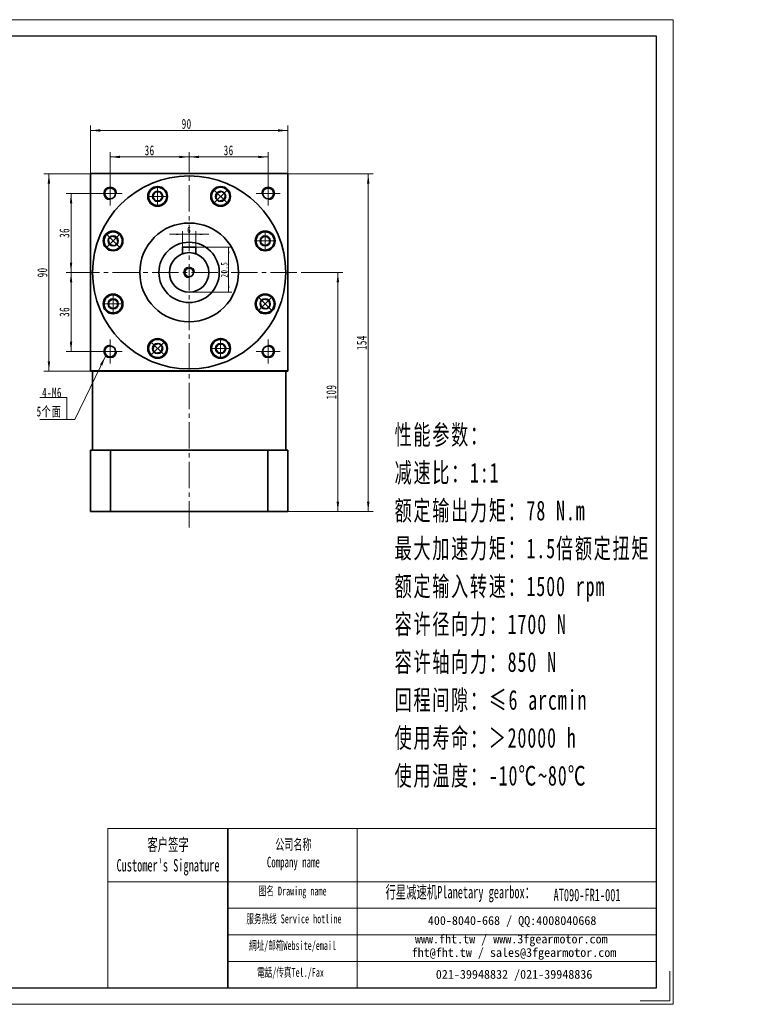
# Model space of a CAD drawing. Header units: millimetres. Extents: x -287 to 385, y -200 to 251.
# Tile 2 of 2: x 50 to 385, y -200 to 249. Entities that reach past the tile are written whole.
import ezdxf

# ---------------------------------------------------------------- set-up
doc = ezdxf.new("R2010")
doc.units = ezdxf.units.MM
doc.set_wipeout_variables(frame=1)
doc.linetypes.add('点画线', pattern=[18, 12, -2, 2, -2])
doc.layers.get('0').update_dxf_attribs({"lineweight": 35})
for name, color, linetype, lineweight in [('7标注层', 4, 'Continuous', 18), ('SLD-0', 7, 'Continuous', 18), ('中心线层', 1, '点画线', 18), ('图框_外框线', 7, 'Continuous', 18), ('尺寸线层', 3, 'Continuous', 18), ('粗实线', 7, 'Continuous', 50), ('粗实线层', 7, 'Continuous', 35)]:
    doc.layers.add(name, color=color, linetype=linetype, lineweight=lineweight)
doc.styles.add('SLDTEXTSTYLE4', font='txt', dxfattribs={"width": 0.611111})
doc.styles.add('标准', font='txt', dxfattribs={"width": 0.667})
doc.dimstyles.new('a4-1-1', dxfattribs={"dimtxt": 3, "dimasz": 3, "dimexe": 1.5, "dimexo": 0, "dimgap": 0.5, "dimtad": 1, "dimdec": 3, "dimdsep": 46, "dimtxsty": '标准', "dimblk": '_CAXARROW', "dimcen": 0, "dimdle": 6, "dimazin": 2, "dimtfac": 0.707107, "dimtdec": 3, "dimtix": 1, "dimtmove": 2, "dimatfit": 3, "dimfxl": 0, "dimfrac": 2, "dimtolj": 1, "dimarcsym": 0})

# ---------------------------------------------------------------- blocks, each defined once
blk = doc.blocks.new('*X8')
at = {"layer": '尺寸线层', "linetype": 'Continuous'}
for points in [[(82.23, 198.25), (86.73, 198.81), (86.73, 197.69)], [(172.23, 198.25), (167.73, 198.81), (167.73, 197.69)]]:
    blk.add_hatch(color=0, dxfattribs=at).paths.add_polyline_path(points, flags=0)
at = {"layer": '尺寸线层', "color": 0, "linetype": 'Continuous'}
for p, q in [((82.23, 178.56), (82.23, 200.5)), ((82.23, 198.25), (172.23, 198.25)), ((172.23, 178.56), (172.23, 200.5))]:
    blk.add_line(p, q, dxfattribs=at)
at = {"layer": '尺寸线层', "color": 0, "insert": (126.1, 201.22), "char_height": 4.5, "width": 9, "attachment_point": 5, "line_spacing_factor": 1.15057, "style": '标准'}
blk.add_mtext('\\T1.1;90', dxfattribs=at)
blk = doc.blocks.new('_CAXARROW')
blk.add_hatch(color=0).paths.add_polyline_path([(0, 0), (-1, 0.125), (-1, -0.125)], flags=0)
blk = doc.blocks.new('*X9')
at = {"layer": '尺寸线层', "linetype": 'Continuous'}
for points in [[(91.23, 186.18), (95.73, 185.62), (95.73, 186.74)], [(127.23, 186.18), (122.73, 185.62), (122.73, 186.74)]]:
    blk.add_hatch(color=0, dxfattribs=at).paths.add_polyline_path(points, flags=0)
at = {"layer": '尺寸线层', "color": 0, "linetype": 'Continuous'}
for p, q in [((91.23, 175.06), (91.23, 188.43)), ((127.23, 186.18), (91.23, 186.18)), ((127.23, 181.56), (127.23, 188.43))]:
    blk.add_line(p, q, dxfattribs=at)
at = {"layer": '尺寸线层', "color": 0, "insert": (109.23, 189.16), "char_height": 4.5, "width": 9, "attachment_point": 5, "line_spacing_factor": 1.15057, "style": '标准'}
blk.add_mtext('\\T1.1;36', dxfattribs=at)
blk = doc.blocks.new('*X10')
at = {"layer": '尺寸线层', "linetype": 'Continuous'}
for points in [[(127.23, 186.18), (131.73, 186.74), (131.73, 185.62)], [(163.23, 186.18), (158.73, 186.74), (158.73, 185.62)]]:
    blk.add_hatch(color=0, dxfattribs=at).paths.add_polyline_path(points, flags=0)
at = {"layer": '尺寸线层', "color": 0, "linetype": 'Continuous'}
for p, q in [((127.23, 181.56), (127.23, 188.43)), ((127.23, 186.18), (163.23, 186.18)), ((163.23, 175.06), (163.23, 188.43))]:
    blk.add_line(p, q, dxfattribs=at)
at = {"layer": '尺寸线层', "color": 0, "insert": (145.23, 189.16), "char_height": 4.5, "width": 9, "attachment_point": 5, "line_spacing_factor": 1.15057, "style": '标准'}
blk.add_mtext('\\T1.1;36', dxfattribs=at)
blk = doc.blocks.new('*X11')
at = {"layer": '尺寸线层', "linetype": 'Continuous'}
for points in [[(73.43, 169.56), (73.99, 165.06), (72.87, 165.06)], [(73.43, 133.56), (73.99, 138.06), (72.87, 138.06)]]:
    blk.add_hatch(color=0, dxfattribs=at).paths.add_polyline_path(points, flags=0)
at = {"layer": '尺寸线层', "color": 0, "linetype": 'Continuous'}
for p, q in [((85.73, 169.56), (71.18, 169.56)), ((73.43, 169.56), (73.43, 133.56)), ((74.34, 133.56), (71.18, 133.56))]:
    blk.add_line(p, q, dxfattribs=at)
at = {"layer": '尺寸线层', "color": 0, "insert": (70.45, 151.56), "char_height": 4.5, "width": 9, "attachment_point": 5, "rotation": 90, "line_spacing_factor": 1.15057, "style": '标准'}
blk.add_mtext('\\T1.1;36', dxfattribs=at)
blk = doc.blocks.new('*X12')
at = {"layer": '尺寸线层', "linetype": 'Continuous'}
for points in [[(73.43, 133.56), (73.99, 129.06), (72.87, 129.06)], [(73.43, 97.56), (73.99, 102.06), (72.87, 102.06)]]:
    blk.add_hatch(color=0, dxfattribs=at).paths.add_polyline_path(points, flags=0)
at = {"layer": '尺寸线层', "color": 0, "linetype": 'Continuous'}
for p, q in [((74.34, 133.56), (71.18, 133.56)), ((73.43, 133.56), (73.43, 97.56)), ((85.73, 97.56), (71.18, 97.56))]:
    blk.add_line(p, q, dxfattribs=at)
at = {"layer": '尺寸线层', "color": 0, "insert": (70.45, 115.56), "char_height": 4.5, "width": 9, "attachment_point": 5, "rotation": 90, "line_spacing_factor": 1.15057, "style": '标准'}
blk.add_mtext('\\T1.1;36', dxfattribs=at)
blk = doc.blocks.new('*X13')
at = {"layer": '尺寸线层', "linetype": 'Continuous'}
for points in [[(208.84, 178.56), (209.4, 174.06), (208.28, 174.06)], [(208.84, 24.56), (209.4, 29.06), (208.28, 29.06)]]:
    blk.add_hatch(color=0, dxfattribs=at).paths.add_polyline_path(points, flags=0)
at = {"layer": '尺寸线层', "color": 0, "linetype": 'Continuous'}
for p, q in [((172.23, 178.56), (211.09, 178.56)), ((208.84, 178.56), (208.84, 24.56)), ((172.23, 24.56), (211.09, 24.56))]:
    blk.add_line(p, q, dxfattribs=at)
at = {"layer": '尺寸线层', "color": 0, "insert": (205.87, 101.56), "char_height": 4.5, "width": 11.701, "attachment_point": 5, "rotation": 90, "line_spacing_factor": 1.15057, "style": '标准'}
blk.add_mtext('\\T1.1;154', dxfattribs=at)
blk = doc.blocks.new('*X14')
at = {"layer": '尺寸线层', "linetype": 'Continuous'}
for points in [[(195, 133.56), (195.56, 129.06), (194.44, 129.06)], [(195, 24.56), (195.56, 29.06), (194.44, 29.06)]]:
    blk.add_hatch(color=0, dxfattribs=at).paths.add_polyline_path(points, flags=0)
at = {"layer": '尺寸线层', "color": 0, "linetype": 'Continuous'}
for p, q in [((178.88, 133.56), (197.25, 133.56)), ((195, 133.56), (195, 24.56)), ((172.23, 24.56), (197.25, 24.56))]:
    blk.add_line(p, q, dxfattribs=at)
at = {"layer": '尺寸线层', "color": 0, "insert": (192.03, 79.06), "char_height": 4.5, "width": 11.701, "attachment_point": 5, "rotation": 90, "line_spacing_factor": 1.15057, "style": '标准'}
blk.add_mtext('\\T1.1;109', dxfattribs=at)
blk = doc.blocks.new('*X15')
at = {"layer": '尺寸线层', "linetype": 'Continuous'}
for points in [[(145.23, 145.06), (145.61, 142.06), (144.86, 142.06)], [(145.23, 124.56), (145.61, 127.56), (144.86, 127.56)]]:
    blk.add_hatch(color=0, dxfattribs=at).paths.add_polyline_path(points, flags=0)
at = {"layer": '尺寸线层', "color": 0, "linetype": 'Continuous'}
for p, q in [((130.23, 145.06), (146.73, 145.06)), ((145.23, 145.06), (145.23, 124.56)), ((127.23, 124.56), (146.73, 124.56))]:
    blk.add_line(p, q, dxfattribs=at)
at = {"layer": '尺寸线层', "color": 0, "insert": (143.25, 134.81), "char_height": 3, "width": 10.9547, "attachment_point": 5, "rotation": 90, "line_spacing_factor": 1.15057, "style": '标准'}
blk.add_mtext('\\T1.1;20.5', dxfattribs=at)
blk = doc.blocks.new('*X16')
at = {"layer": '尺寸线层', "linetype": 'Continuous'}
blk.add_hatch(color=0, dxfattribs=at).paths.add_polyline_path([(17.62, 28.86), (16.17, 24.56), (15.15, 25.05)], flags=0)
at = {"layer": '尺寸线层', "color": 0, "linetype": 'Continuous'}
blk.add_line((17.62, 28.86), (3.67, 0), dxfattribs=at)
at = {"layer": '尺寸线层', "color": 0}
for p, q in [((0, 10.09), (-12.24, 10.09)), ((0, 0), (0, 10.09)), ((0, 0), (-12.24, 0)), ((3.67, 0), (0, 0))]:
    blk.add_line(p, q, dxfattribs=at)
at = {"layer": '尺寸线层', "color": 0, "insert": (-2.25, 0.9), "char_height": 4.5, "width": 19.9754, "attachment_point": 9, "line_spacing_factor": 1.15057, "style": '标准'}
blk.add_mtext('\\T1.1;4-M6\\P5个面', dxfattribs=at)
blk = doc.blocks.new('*X17')
at = {"layer": '尺寸线层', "linetype": 'Continuous'}
for points in [[(124.23, 150.92), (121.23, 150.55), (121.23, 151.3)], [(130.23, 150.92), (133.23, 150.55), (133.23, 151.3)]]:
    blk.add_hatch(color=0, dxfattribs=at).paths.add_polyline_path(points, flags=0)
at = {"layer": '尺寸线层', "color": 0, "linetype": 'Continuous'}
for p, q in [((136.23, 150.92), (118.23, 150.92)), ((124.23, 145.06), (124.23, 152.42)), ((130.23, 145.06), (130.23, 152.42))]:
    blk.add_line(p, q, dxfattribs=at)
at = {"layer": '尺寸线层', "color": 0, "insert": (127.23, 152.91), "char_height": 3, "width": 6, "attachment_point": 5, "line_spacing_factor": 1.15057, "style": '标准'}
blk.add_mtext('\\T1.1;6', dxfattribs=at)
blk = doc.blocks.new('*X18')
at = {"layer": '中心线层', "linetype": '点画线', "lineweight": 18}
for p, q in [((0, -4.76), (0, 4.76)), ((-4.76, 0), (4.76, 0))]:
    blk.add_line(p, q, dxfattribs=at)
at = {"layer": '粗实线层'}
for p, q in [((-2.31, 0), (-1.15, 2)), ((-2.31, 0), (-1.15, -2)), ((-1.15, 2), (1.15, 2)), ((2.31, 0), (1.15, 2)), ((2.31, 0), (1.15, 2)), ((2.31, 0), (1.15, -2)), ((-1.15, -2), (1.15, -2))]:
    blk.add_line(p, q, dxfattribs=at)
blk.add_circle((0, 0), 2.31, dxfattribs=at)
for start, end in [(0, 180), (180, 360)]:
    blk.add_arc((0, 0), 4.14, start, end, dxfattribs=at)
blk = doc.blocks.new('*X19')
at = {"layer": '尺寸线层', "linetype": 'Continuous'}
for points in [[(63.35, 178.56), (63.91, 174.06), (62.79, 174.06)], [(63.35, 88.56), (63.91, 93.06), (62.79, 93.06)]]:
    blk.add_hatch(color=0, dxfattribs=at).paths.add_polyline_path(points, flags=0)
at = {"layer": '尺寸线层', "color": 0, "linetype": 'Continuous'}
for p, q in [((82.23, 178.56), (61.1, 178.56)), ((63.35, 178.56), (63.35, 88.56)), ((82.23, 88.56), (61.1, 88.56))]:
    blk.add_line(p, q, dxfattribs=at)
at = {"layer": '尺寸线层', "color": 0, "insert": (60.38, 133.56), "char_height": 4.5, "width": 9, "attachment_point": 5, "rotation": 90, "line_spacing_factor": 1.15057, "style": '标准'}
blk.add_mtext('\\T1.1;90', dxfattribs=at)

msp = doc.modelspace()

# ---------------------------------------------------------------- linework, layer by layer
msp.add_line((144.8903, -119.8963), (144.8903, -192.4258))
at = {"layer": '7标注层', "color": 0}
msp.add_line((90.1781, -119.8963), (90.1781, -192.4134), dxfattribs=at)
at = {"layer": '中心线层'}
for p, q in [((127.2309, 17.2679), (127.2309, 181.5639)), ((91.2309, 164.0639), (91.2309, 175.0639)), ((163.2309, 175.0639), (163.2309, 164.0639)), ((85.7309, 169.5639), (96.7309, 169.5639)), ((157.7309, 169.5639), (168.7309, 169.5639)), ((74.339, 133.5639), (178.883, 133.5639)), ((91.2309, 92.0639), (91.2309, 103.0639)), ((163.2309, 103.0639), (163.2309, 92.0639)), ((96.7309, 97.5639), (85.7309, 97.5639)), ((168.7309, 97.5639), (157.7309, 97.5639))]:
    msp.add_line(p, q, dxfattribs=at)
at = {"layer": '图框_外框线'}
for p, q in [((90.1781, -119.8963), (144.8903, -119.8963)), ((144.8903, -119.8963), (144.8903, -192.4134)), ((144.8903, -119.8963), (340.2284, -119.8963)), ((203.839, -119.8963), (203.839, -192.4134)), ((90.1781, -144.0953), (144.8903, -144.0953)), ((144.8903, -144.0953), (340.2284, -144.0953)), ((144.8903, -156.1948), (340.2284, -156.1948)), ((144.8903, -168.2943), (340.2284, -168.2943)), ((144.8903, -180.3938), (340.2284, -180.3938))]:
    msp.add_line(p, q, dxfattribs=at)
at = {"layer": '图框_外框线', "color": 3}
msp.add_lwpolyline([(-286.7398, -199.9672), (347.7823, -199.9672), (347.7823, 248.7305), (-286.7398, 248.7305)], close=True, dxfattribs=at)
at = {"layer": '图框_外框线', "color": 3, "lineweight": 25}
msp.add_lwpolyline([(-248.9706, -192.4134), (340.2284, -192.4134), (340.2284, 241.1767), (-248.9706, 241.1767)], close=True, dxfattribs=at)
at = {"layer": '图框_外框线', "color": 3}
msp.add_lwpolyline([(346.2715, -184.8596), (346.2715, -198.4565), (332.6746, -198.4565)], dxfattribs=at)
at = {"layer": '粗实线', "lineweight": 40}
msp.add_line((172.2309, 88.5639), (82.2309, 88.5639), dxfattribs=at)
at = {"layer": '粗实线层'}
for p, q in [((82.2309, 178.5639), (172.2309, 178.5639)), ((82.2309, 88.5639), (82.2309, 178.5639)), ((172.2309, 88.5639), (172.2309, 178.5639)), ((130.2309, 145.0639), (124.2309, 145.0639)), ((124.2309, 145.0639), (124.2309, 142.0492)), ((130.2309, 145.0639), (130.2309, 142.0492)), ((83.2309, 88.5639), (83.2309, 52.5639)), ((171.2309, 88.5639), (171.2309, 52.5639)), ((82.2309, 24.5639), (82.2309, 52.5639)), ((172.2309, 52.5639), (82.2309, 52.5639)), ((91.4364, 24.5639), (91.4364, 52.5639)), ((163.0253, 24.5639), (163.0253, 52.5639)), ((172.2309, 52.5639), (172.2309, 24.5639)), ((172.2309, 24.5639), (82.2309, 24.5639))]:
    msp.add_line(p, q, dxfattribs=at)
for centre, radius in [((127.2309, 133.5639), 44), ((91.2309, 169.5639), 2.5), ((112.8803, 168.2094), 4.5), ((141.5815, 168.2094), 4.5), ((163.2309, 169.5639), 2.5), ((127.2309, 133.5639), 22.5), ((92.5854, 147.9145), 4.5), ((161.8764, 147.9145), 4.5), ((127.2309, 133.5639), 13.75), ((127.2309, 133.5639), 9), ((127.2309, 133.5639), 2), ((92.5854, 119.2133), 4.5), ((161.8764, 119.2133), 4.5), ((112.8803, 98.9184), 4.5), ((141.5815, 98.9184), 4.5), ((91.2309, 97.5639), 2.5), ((163.2309, 97.5639), 2.5)]:
    msp.add_circle(centre, radius, dxfattribs=at)
at = {"layer": '粗实线层', "lineweight": 18}
for centre, radius, start, end in [((91.2309, 169.5639), 3, 0, 270), ((163.2309, 169.5639), 3, 270, 180), ((127.2309, 133.5639), 2.5, 0, 270), ((91.2309, 97.5639), 3, 90, 0), ((163.2309, 97.5639), 3, 180, 90)]:
    msp.add_arc(centre, radius, start, end, dxfattribs=at)

# ---------------------------------------------------------------- block references
at = {"layer": '尺寸线层'}
msp.add_blockref('*X16', (71.4924, 66.5455), dxfattribs=at)
at = {"layer": '粗实线层'}
for p, rotation in [((92.5854, 147.9145), 45.00000000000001), ((161.8764, 119.2133), 225.0000000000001), ((112.8803, 98.9184), 135.0000000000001)]:
    msp.add_blockref('*X18', p, dxfattribs=dict(at, rotation=rotation))

# ---------------------------------------------------------------- texts
at = {"layer": 'SLD-0', "color": 1, "attachment_point": 2, "style": 'SLDTEXTSTYLE4'}
for s, insert, char_height, width in [("{\\fSimSun|b1|i0|c134|p2;客户签字\\PCustomer's Signature}", (117.6285, -124.3732), 5.646434, 70.242223), ('{\\fSimSun|b1|i0|c134|p2;公司名称\\PCompany name}', (174.7385, -124.673), 4.839801, 62.660308), ('{\\fSimSun|b1|i0|c134|p2;图名 Drawing name}', (174.4077, -146.3257), 4.033167, 51.578903), ('{\\fSimSun|b1|i0|c134|p2;  \\H1.1667x;行星减速机Planetary gearbox\\fSimSun|b0|i0|c134|p2;：}', (248.7616, -146.0146), 4.839801, 76.118644), ('{\\fSimSun|b1|i0|c134|p2;AT090-FR1-001}', (308.5553, -147.2996), 5.646434, 41.091811), ('{\\fSimSun|b1|i0|c134|p2;服务热线 Service hotline}', (174.9796, -159.0079), 4.033167, 57.463853), ('{\\fSimSun|b1|i0|c134|p2;網址/邮箱Website/email}', (174.3516, -171.1592), 4.033167, 59.814462), ('{\\fSimSun|b1|i0|c134|p2;電話/传真Tel./Fax}', (173.448, -183.4053), 4.033167, 60.533855)]:
    msp.add_mtext(s, dxfattribs=dict(at, insert=insert, char_height=char_height, width=width))
at = {"layer": 'SLD-0', "color": 1, "char_height": 4.033167, "attachment_point": 2}
for s, insert, width in [('{\\fSimSun|b1|i0|c134|p2;400-8040-668 / QQ:4008040668}', (274.3987, -159.7786), 117.427315), ('{\\fSimSun|b1|i0|c134|p2;www.fht.tw / www.3fgearmotor.com }', (274.0268, -168.1791), 117.559506), ('{\\fSimSun|b1|i0|c134|p2;fht@fht.tw / sales@3fgearmotor.com }', (275.256, -174.3205), 117.559506), ('{\\fSimSun|b1|i0|c134|p2;021-39948832 /021-39948836 }', (275.2982, -184.2871), 89.765576)]:
    msp.add_mtext(s, dxfattribs=dict(at, insert=insert, width=width))
at = {"layer": '尺寸线层', "insert": (220.8499, 64.0857), "char_height": 5.25, "width": 134.069395, "attachment_point": 1, "line_spacing_factor": 1.15057, "style": '标准'}
msp.add_mtext('\\T1.1;{\\H1.71429x;性能参数：\\P减速比：1:1\\P额定输出力矩：78 N.m\\P最大加速力矩：1.5倍额定扭矩\\P额定输入转速：1500 rpm\\P容许径向力：1700 N\\P容许轴向力：850 N\\P回程间隙：≤6 arcmin\\P使用寿命：＞20000 h\\P使用温度：-10℃~80℃\\P}', dxfattribs=at)

# ---------------------------------------------------------------- dimensions: what is measured, and where the dimension line sits
at = {"layer": '尺寸线层'}
for base, p1, p2, override, picture, middle in [((172.2309, 198.2492), (82.2309, 178.5639), (172.2309, 178.5639), {"dimsah": 1, "dimtfac": 1, "dimtfill": 1, "dimtzin": 8}, '*X8', (126.0981, 201.2249)), ((91.2309, 186.1811), (127.2309, 181.5639), (91.2309, 175.0639), {"dimsah": 1, "dimtfill": 1, "dimtzin": 8}, '*X9', (109.2309, 189.1568)), ((163.2309, 186.1811), (127.2309, 181.5639), (163.2309, 175.0639), {"dimsah": 1, "dimtfill": 1, "dimtzin": 8}, '*X10', (145.2309, 189.1568)), ((124.2309, 150.9218), (130.2309, 145.0639), (124.2309, 145.0639), {"dimsah": 1, "dimtfill": 1, "dimtzin": 8}, '*X17', (127.2309, 152.9056))]:
    dim = msp.add_linear_dim(base=base, p1=p1, p2=p2, dimstyle='a4-1-1', override=override, dxfattribs=at)
    dim.commit()
    dim.dimension.update_dxf_attribs({"geometry": picture, "text_midpoint": middle, "dimtype": 160})
for base, p1, p2, picture, middle in [((63.3511, 88.5639), (82.2309, 178.5639), (82.2309, 88.5639), '*X19', (60.3754, 133.5639)), ((208.8417, 24.5639), (172.2309, 178.5639), (172.2309, 24.5639), '*X13', (205.866, 101.5639)), ((73.4278, 133.5639), (85.7309, 169.5639), (74.339, 133.5639), '*X11', (70.4522, 151.5639)), ((145.2309, 124.5639), (130.2309, 145.0639), (127.2309, 124.5639), '*X15', (143.2471, 134.8139)), ((73.4278, 97.5639), (74.339, 133.5639), (85.7309, 97.5639), '*X12', (70.4522, 115.5639)), ((195.0012, 24.5639), (178.883, 133.5639), (172.2309, 24.5639), '*X14', (192.0255, 79.0639))]:
    dim = msp.add_linear_dim(base=base, p1=p1, p2=p2, angle=270, dimstyle='a4-1-1', override={"dimsah": 1, "dimtfill": 1, "dimtzin": 8}, dxfattribs=at)
    dim.commit()
    dim.dimension.update_dxf_attribs({"geometry": picture, "text_midpoint": middle, "dimtype": 160})

# ---------------------------------------------------------------- next in the draw order: wipeouts: each hides what was drawn before it
for points in [[(117.0203, 168.2094), (116.9564, 168.9335), (116.9564, 168.9335), (116.5994, 170.0281), (115.9547, 170.9819), (115.0723, 171.7214), (114.0204, 172.1893), (112.8803, 172.3494), (112.8803, 172.3494), (111.7401, 172.1893), (110.6882, 171.7214), (109.8058, 170.9819), (109.1611, 170.0281), (108.8041, 168.9335), (108.8041, 168.9335), (108.7403, 168.2094), (108.7403, 168.2094), (108.8813, 167.1379), (109.2949, 166.1394), (109.9528, 165.2819), (110.8103, 164.624), (111.8087, 164.2104), (112.8803, 164.0694), (112.8803, 164.0694), (114.1596, 164.272), (115.3137, 164.86), (116.2296, 165.7759), (116.8176, 166.93)], [(144.5089, 165.2819), (144.9759, 165.8391), (144.9759, 165.8391), (145.4973, 166.8655), (145.716, 167.9959), (145.6149, 169.1427), (145.2019, 170.2174), (144.5089, 171.1368), (144.5089, 171.1368), (143.5896, 171.8298), (142.5149, 172.2428), (141.368, 172.3439), (140.2377, 172.1252), (139.2113, 171.6037), (139.2113, 171.6037), (138.6541, 171.1368), (138.6541, 171.1368), (137.9962, 170.2794), (137.5826, 169.2809), (137.4415, 168.2094), (137.5826, 167.1379), (137.9962, 166.1394), (138.6541, 165.2819), (138.6541, 165.2819), (139.702, 164.5206), (140.9339, 164.1203), (142.2291, 164.1203), (143.461, 164.5206)], [(161.8764, 143.7745), (162.6005, 143.8383), (162.6005, 143.8383), (163.6951, 144.1954), (164.6489, 144.84), (165.3884, 145.7225), (165.8563, 146.7744), (166.0164, 147.9145), (166.0164, 147.9145), (165.8563, 149.0546), (165.3884, 150.1066), (164.6489, 150.989), (163.6951, 151.6337), (162.6005, 151.9907), (162.6005, 151.9907), (161.8764, 152.0545), (161.8764, 152.0545), (160.8049, 151.9134), (159.8064, 151.4999), (158.9489, 150.8419), (158.291, 149.9845), (157.8774, 148.986), (157.7364, 147.9145), (157.7364, 147.9145), (157.939, 146.6352), (158.527, 145.4811), (159.4429, 144.5652), (160.597, 143.9771)], [(92.5854, 123.3533), (91.8612, 123.2894), (91.8612, 123.2894), (90.7667, 122.9324), (89.8128, 122.2877), (89.0734, 121.4053), (88.6055, 120.3534), (88.4454, 119.2133), (88.4454, 119.2133), (88.6055, 118.0731), (89.0734, 117.0212), (89.8128, 116.1388), (90.7667, 115.4941), (91.8612, 115.1371), (91.8612, 115.1371), (92.5854, 115.0733), (92.5854, 115.0733), (93.6569, 115.2143), (94.6554, 115.6279), (95.5128, 116.2858), (96.1707, 117.1433), (96.5843, 118.1417), (96.7254, 119.2133), (96.7254, 119.2133), (96.5228, 120.4926), (95.9347, 121.6467), (95.0188, 122.5626), (93.8647, 123.1506)], [(137.4415, 98.9184), (137.5053, 98.1943), (137.5053, 98.1943), (137.8624, 97.0997), (138.507, 96.1458), (139.3895, 95.4064), (140.4414, 94.9385), (141.5815, 94.7784), (141.5815, 94.7784), (142.7216, 94.9385), (143.7736, 95.4064), (144.656, 96.1458), (145.3006, 97.0997), (145.6577, 98.1943), (145.6577, 98.1943), (145.7215, 98.9184), (145.7215, 98.9184), (145.5804, 99.9899), (145.1669, 100.9884), (144.5089, 101.8458), (143.6515, 102.5037), (142.653, 102.9173), (141.5815, 103.0584), (141.5815, 103.0584), (140.3022, 102.8558), (139.1481, 102.2677), (138.2322, 101.3518), (137.6441, 100.1977)]]:
    msp.add_wipeout(points).dxf.layer = '粗实线层'

# ---------------------------------------------------------------- next in the draw order: block references
at = {"layer": '粗实线层'}
msp.add_blockref('*X18', (112.8803, 168.2094), dxfattribs=at)
for p, rotation in [((141.5815, 168.2094), 315.0000000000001), ((161.8764, 147.9145), 270), ((92.5854, 119.2133), 90), ((141.5815, 98.9184), 180)]:
    msp.add_blockref('*X18', p, dxfattribs=dict(at, rotation=rotation))

doc.saveas('drawing.dxf')
